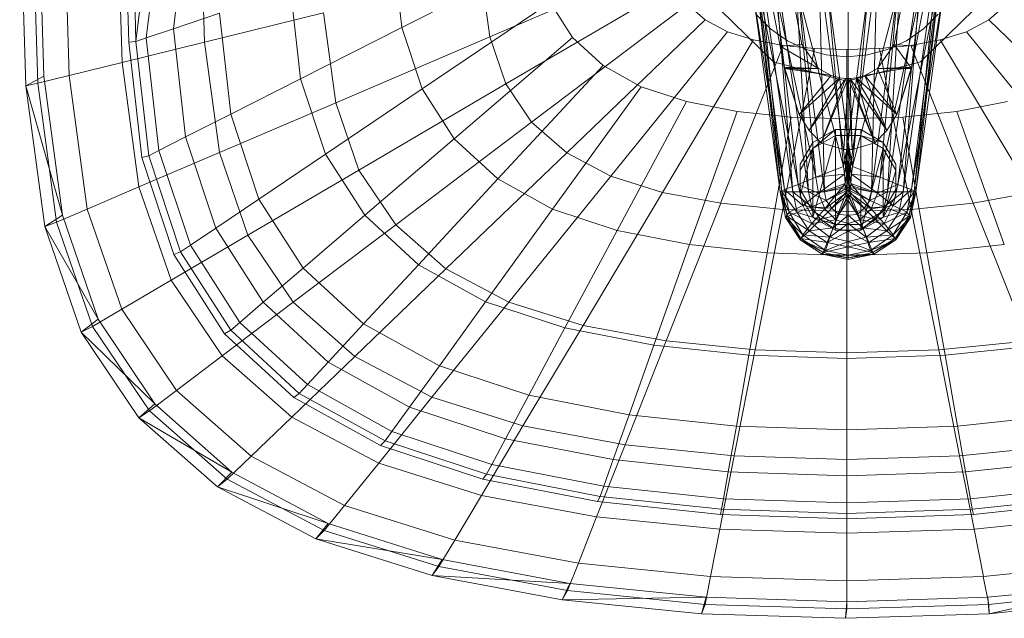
# Model space of a CAD drawing. Header units: metres. Extents: x 391.1 to 427.5, y 12.7 to 28.4.
# Tile 204 of 247: x 411.827 to 412.045, y 23.856 to 23.988. Entities that reach past the tile are written whole.
import ezdxf

# ---------------------------------------------------------------- set-up
doc = ezdxf.new("R2010")
doc.units = ezdxf.units.M
doc.layers.add('02_MOBILIARIO', color=7, linetype='Continuous', lineweight=18)
doc.layers.add('A-DETL-____-MBND', color=7, linetype='Continuous', lineweight=18)

# ---------------------------------------------------------------- blocks, each defined once
blk = doc.blocks.new('Family - Rentamans PS-1-153528-01_PCI_PS1')
at = {"layer": 'A-DETL-____-MBND', "color": 253, "true_color": 0xaaaaaa}
for p, q in [((0.16249, 0.18273), (0.17279, 0.12673)), ((0.16249, 0.18273), (0.17279, 0.12673)), ((0.19319, 0.12673), (0.20349, 0.18273)), ((0.19319, 0.12673), (0.20349, 0.18273)), ((0.16799, 0.12643), (0.15799, 0.17843)), ((0.15799, 0.17843), (0.16799, 0.12643)), ((0.20799, 0.17843), (0.19799, 0.12643)), ((0.20799, 0.17843), (0.19799, 0.12643)), ((0, 0.16227), (0.00133, 0.11764)), ((0.00269, 0.16227), (0.004, 0.11821)), ((0.0041, 0.16227), (0.00536, 0.11975)), ((0.01092, 0.11992), (0.00966, 0.16227)), ((0.02264, 0.1228), (0.02147, 0.16227)), ((0.04082, 0.12728), (0.03978, 0.16227)), ((0.16839, 0.09423), (0.16129, 0.15423)), ((0.16799, 0.09423), (0.16129, 0.15423)), ((0.16799, 0.09423), (0.16129, 0.15423)), ((0.20469, 0.15423), (0.19759, 0.09423)), ((0.20469, 0.15423), (0.19799, 0.09423)), ((0.19799, 0.09423), (0.20469, 0.15423)), ((0.17079, 0.09423), (0.16269, 0.15123)), ((0.16839, 0.09423), (0.16269, 0.15123)), ((0.20329, 0.15123), (0.19519, 0.09423)), ((0.19759, 0.09423), (0.20329, 0.15123)), ((0.02408, 0.12731), (0.02353, 0.14943)), ((0.02565, 0.12745), (0.02511, 0.14934)), ((0.03396, 0.13024), (0.0362, 0.14804)), ((0.02565, 0.12745), (0.02802, 0.14625)), ((0.02796, 0.12822), (0.0303, 0.14675)), ((0.08444, 0.13051), (0.08263, 0.1466)), ((0.17429, 0.09423), (0.16649, 0.14723)), ((0.17079, 0.09423), (0.16649, 0.14723)), ((0.19949, 0.14723), (0.19169, 0.09423)), ((0.19949, 0.14723), (0.19519, 0.09423)), ((0.11406, 0.1455), (0.08444, 0.13051)), ((0.14281, 0.14517), (0.10383, 0.12847)), ((0.17779, 0.09423), (0.17119, 0.14553)), ((0.17429, 0.09423), (0.17119, 0.14553)), ((0.18299, 0.09573), (0.17659, 0.14403)), ((0.17779, 0.09423), (0.17659, 0.14403)), ((0.18939, 0.14403), (0.18299, 0.09573)), ((0.19479, 0.14553), (0.18819, 0.09423)), ((0.18819, 0.09423), (0.18939, 0.14403)), ((0.19169, 0.09423), (0.19479, 0.14553)), ((0.10383, 0.12847), (0.10196, 0.14236)), ((0.18299, 0.09573), (0.18299, 0.14323)), ((0.10743, 0.11808), (0.14464, 0.13991)), ((0.06207, 0.11919), (0.05985, 0.13894)), ((0.16799, 0.09423), (0.16199, 0.13823)), ((0.16899, 0.09473), (0.16199, 0.13823)), ((0.16899, 0.09473), (0.16339, 0.13823)), ((0.17199, 0.09583), (0.16339, 0.13823)), ((0.17199, 0.09583), (0.16699, 0.13823)), ((0.16699, 0.13823), (0.17589, 0.09743)), ((0.17199, 0.13823), (0.18199, 0.09983)), ((0.17199, 0.13823), (0.17589, 0.09743)), ((0.17859, 0.13823), (0.18299, 0.10523)), ((0.17859, 0.13823), (0.18199, 0.09983)), ((0.18299, 0.10523), (0.18739, 0.13823)), ((0.18299, 0.13813), (0.18299, 0.10523)), ((0.18739, 0.13823), (0.18399, 0.09983)), ((0.18399, 0.09983), (0.19399, 0.13823)), ((0.19399, 0.13823), (0.19009, 0.09743)), ((0.19009, 0.09743), (0.19899, 0.13823)), ((0.19899, 0.13823), (0.19399, 0.09583)), ((0.19399, 0.09583), (0.20259, 0.13823)), ((0.20399, 0.13823), (0.19699, 0.09473)), ((0.20259, 0.13823), (0.19699, 0.09473)), ((0.20399, 0.13823), (0.19799, 0.09423)), ((0.11719, 0.13603), (0.08893, 0.11696)), ((0.1131, 0.10963), (0.14751, 0.13563)), ((0.12213, 0.12833), (0.11719, 0.13603)), ((0.15143, 0.13218), (0.14751, 0.13563)), ((0.21801, 0.13563), (0.21409, 0.13218)), ((0.04411, 0.13365), (0.03396, 0.13024)), ((0.06713, 0.13377), (0.04082, 0.12728)), ((0.04662, 0.11137), (0.04411, 0.13365)), ((0.06981, 0.1139), (0.06713, 0.13377)), ((0.16652, 0.1229), (0.15464, 0.13448)), ((0.15464, 0.13448), (0.16652, 0.1229)), ((0.16588, 0.13019), (0.16265, 0.13343)), ((0.16588, 0.13019), (0.16265, 0.13343)), ((0.21088, 0.13448), (0.19899, 0.1229)), ((0.19899, 0.1229), (0.21088, 0.13448)), ((0.20287, 0.13343), (0.19963, 0.13019)), ((0.20287, 0.13343), (0.19963, 0.13019)), ((0.08444, 0.13051), (0.06207, 0.11919)), ((0.08893, 0.11696), (0.08444, 0.13051)), ((0.12086, 0.10282), (0.15143, 0.13218)), ((0.15634, 0.12959), (0.15143, 0.13218)), ((0.21409, 0.13218), (0.20918, 0.12959)), ((0.24466, 0.10282), (0.21409, 0.13218)), ((0.03396, 0.13024), (0.02796, 0.12822)), ((0.03665, 0.10633), (0.03396, 0.13024)), ((0.10383, 0.12847), (0.06981, 0.1139)), ((0.10743, 0.11808), (0.10383, 0.12847)), ((0.13056, 0.09769), (0.15634, 0.12959)), ((0.16214, 0.12776), (0.15634, 0.12959)), ((0.16963, 0.12757), (0.16588, 0.13019)), ((0.16963, 0.12757), (0.16588, 0.13019)), ((0.19963, 0.13019), (0.19588, 0.12757)), ((0.19963, 0.13019), (0.19588, 0.12757)), ((0.20918, 0.12959), (0.20338, 0.12776)), ((0.23496, 0.09769), (0.20918, 0.12959)), ((0.04082, 0.12728), (0.02264, 0.1228)), ((0.02565, 0.12745), (0.02408, 0.12731)), ((0.02695, 0.10182), (0.02408, 0.12731)), ((0.02796, 0.12822), (0.02565, 0.12745)), ((0.0285, 0.1022), (0.02565, 0.12745)), ((0.03076, 0.10335), (0.02796, 0.12822)), ((0.04411, 0.1029), (0.04082, 0.12728)), ((0.12213, 0.12833), (0.09599, 0.10594)), ((0.12888, 0.12212), (0.12213, 0.12833)), ((0.14201, 0.09408), (0.16214, 0.12776)), ((0.15485, 0.0917), (0.16864, 0.12656)), ((0.16864, 0.12656), (0.16214, 0.12776)), ((0.17279, 0.12673), (0.16799, 0.12643)), ((0.16799, 0.12643), (0.16899, 0.12173)), ((0.16899, 0.12143), (0.16799, 0.12643)), ((0.16799, 0.12643), (0.17649, 0.12143)), ((0.16799, 0.12643), (0.16899, 0.12143)), ((0.17559, 0.12586), (0.16864, 0.12656)), ((0.17378, 0.12563), (0.16963, 0.12757)), ((0.17378, 0.12563), (0.16963, 0.12757)), ((0.17279, 0.12673), (0.17649, 0.12143)), ((0.17649, 0.12143), (0.17279, 0.12673)), ((0.19319, 0.12673), (0.18949, 0.12143)), ((0.19319, 0.12673), (0.18949, 0.12143)), ((0.19688, 0.12656), (0.18993, 0.12586)), ((0.19588, 0.12757), (0.19174, 0.12563)), ((0.19588, 0.12757), (0.19174, 0.12563)), ((0.19699, 0.12143), (0.19319, 0.12673)), ((0.19799, 0.12643), (0.19319, 0.12673)), ((0.20338, 0.12776), (0.19688, 0.12656)), ((0.21066, 0.0917), (0.19688, 0.12656)), ((0.19699, 0.12173), (0.19799, 0.12643)), ((0.19799, 0.12643), (0.19699, 0.12143)), ((0.19699, 0.12173), (0.19799, 0.12643)), ((0.2235, 0.09408), (0.20338, 0.12776)), ((0.16859, 0.09032), (0.17559, 0.12586)), ((0.1782, 0.12445), (0.17378, 0.12563)), ((0.1782, 0.12445), (0.17378, 0.12563)), ((0.18276, 0.12563), (0.17559, 0.12586)), ((0.18276, 0.12405), (0.1782, 0.12445)), ((0.18276, 0.12405), (0.1782, 0.12445)), ((0.18993, 0.12586), (0.18276, 0.12563)), ((0.18276, 0.08986), (0.18276, 0.12563)), ((0.18732, 0.12445), (0.18276, 0.12405)), ((0.18732, 0.12445), (0.18276, 0.12405)), ((0.19174, 0.12563), (0.18732, 0.12445)), ((0.19174, 0.12563), (0.18732, 0.12445)), ((0.19692, 0.09032), (0.18993, 0.12586)), ((0.02264, 0.1228), (0.01092, 0.11992)), ((0.02635, 0.09529), (0.02264, 0.1228)), ((0.10565, 0.09705), (0.12888, 0.12212)), ((0.13732, 0.11744), (0.12888, 0.12212)), ((0.18276, 0.11866), (0.16652, 0.1229)), ((0.16652, 0.1229), (0.18276, 0.11866)), ((0.19899, 0.1229), (0.18276, 0.11866)), ((0.18276, 0.11866), (0.19899, 0.1229)), ((0.00133, 0.11764), (0.00536, 0.11975)), ((0.01092, 0.11992), (0.004, 0.11821)), ((0.00536, 0.11975), (0.00947, 0.08904)), ((0.01092, 0.11992), (0.0149, 0.09039)), ((0.16899, 0.12173), (0.17219, 0.11133)), ((0.16899, 0.12143), (0.16899, 0.12173)), ((0.16899, 0.12173), (0.17929, 0.11993)), ((0.16899, 0.12173), (0.17649, 0.12143)), ((0.17219, 0.11133), (0.16899, 0.12143)), ((0.16899, 0.12143), (0.17219, 0.11133)), ((0.17929, 0.11993), (0.16899, 0.12143)), ((0.17649, 0.12143), (0.16899, 0.12143)), ((0.17219, 0.11133), (0.17929, 0.11993)), ((0.17929, 0.11993), (0.17219, 0.11133)), ((0.17649, 0.12143), (0.17929, 0.11993)), ((0.17929, 0.11993), (0.17649, 0.12143)), ((0.17929, 0.11993), (0.18119, 0.11943)), ((0.18119, 0.11943), (0.17929, 0.11993)), ((0.18669, 0.11993), (0.18479, 0.11943)), ((0.18669, 0.11993), (0.18479, 0.11943)), ((0.18669, 0.11993), (0.19699, 0.12173)), ((0.18949, 0.12143), (0.18669, 0.11993)), ((0.18949, 0.12143), (0.18669, 0.11993)), ((0.19159, 0.10773), (0.18669, 0.11993)), ((0.19379, 0.11133), (0.18669, 0.11993)), ((0.18669, 0.11993), (0.19379, 0.11133)), ((0.18949, 0.12143), (0.19699, 0.12173)), ((0.19379, 0.11133), (0.18949, 0.12143)), ((0.19699, 0.12143), (0.18949, 0.12143)), ((0.19379, 0.11133), (0.19699, 0.12173)), ((0.19379, 0.11133), (0.19699, 0.12143)), ((0.19699, 0.12143), (0.19379, 0.11133)), ((0.19699, 0.12173), (0.19699, 0.12143)), ((0.004, 0.11821), (0.00133, 0.11764)), ((0.00133, 0.11764), (0.00947, 0.08904)), ((0.00133, 0.11764), (0.00552, 0.08652)), ((0.004, 0.11821), (0.00814, 0.08749)), ((0.06207, 0.11919), (0.04662, 0.11137)), ((0.06758, 0.10256), (0.06207, 0.11919)), ((0.10743, 0.11808), (0.07496, 0.09903)), ((0.1131, 0.10964), (0.10743, 0.11808)), ((0.18119, 0.11943), (0.17219, 0.11133)), ((0.17219, 0.11133), (0.18119, 0.11943)), ((0.17439, 0.10773), (0.18119, 0.11943)), ((0.18119, 0.11943), (0.17439, 0.10773)), ((0.18249, 0.11923), (0.17439, 0.10773)), ((0.17439, 0.10773), (0.18249, 0.11923)), ((0.18299, 0.11923), (0.17709, 0.10503)), ((0.17709, 0.10503), (0.18299, 0.11923)), ((0.17709, 0.10503), (0.18249, 0.11923)), ((0.18249, 0.11923), (0.17709, 0.10503)), ((0.18119, 0.11943), (0.18249, 0.11923)), ((0.18249, 0.11923), (0.18119, 0.11943)), ((0.18299, 0.11923), (0.18209, 0.10353)), ((0.18209, 0.10353), (0.18299, 0.11923)), ((0.18249, 0.11923), (0.18299, 0.11923)), ((0.18299, 0.11923), (0.18249, 0.11923)), ((0.18349, 0.11923), (0.18299, 0.11923)), ((0.18299, 0.11923), (0.18389, 0.10353)), ((0.18299, 0.11923), (0.18889, 0.10503)), ((0.18349, 0.11923), (0.18299, 0.11923)), ((0.18479, 0.11943), (0.18349, 0.11923)), ((0.18479, 0.11943), (0.18349, 0.11923)), ((0.18389, 0.10353), (0.18349, 0.11923)), ((0.18889, 0.10503), (0.18349, 0.11923)), ((0.18349, 0.11923), (0.18889, 0.10503)), ((0.18349, 0.11923), (0.19159, 0.10773)), ((0.18889, 0.10503), (0.18479, 0.11943)), ((0.19159, 0.10773), (0.18479, 0.11943)), ((0.18479, 0.11943), (0.19159, 0.10773)), ((0.18479, 0.11943), (0.19379, 0.11133)), ((0.08893, 0.11696), (0.06758, 0.10256)), ((0.09599, 0.10594), (0.08893, 0.11696)), ((0.11773, 0.09036), (0.13732, 0.11744)), ((0.14729, 0.11416), (0.13732, 0.11744)), ((0.06981, 0.1139), (0.04411, 0.1029)), ((0.07496, 0.09903), (0.06981, 0.1139)), ((0.13201, 0.08566), (0.14729, 0.11416)), ((0.15847, 0.11198), (0.14729, 0.11416)), ((0.21822, 0.11416), (0.20705, 0.11198)), ((0.04662, 0.11137), (0.03665, 0.10633)), ((0.05283, 0.09261), (0.04662, 0.11137)), ((0.148, 0.08255), (0.15847, 0.11198)), ((0.17043, 0.11072), (0.15847, 0.11198)), ((0.17219, 0.11133), (0.17439, 0.10773)), ((0.17439, 0.10773), (0.17219, 0.11133)), ((0.19379, 0.11133), (0.19159, 0.10773)), ((0.19159, 0.10773), (0.19379, 0.11133)), ((0.20705, 0.11198), (0.19509, 0.11073)), ((0.20705, 0.11198), (0.21752, 0.08255)), ((0.08308, 0.08694), (0.1131, 0.10964)), ((0.12086, 0.10282), (0.1131, 0.10963)), ((0.16511, 0.08075), (0.17043, 0.11072)), ((0.18276, 0.11031), (0.17043, 0.11072)), ((0.19509, 0.11072), (0.18276, 0.11031)), ((0.18276, 0.08015), (0.18276, 0.11031)), ((0.2004, 0.08075), (0.19509, 0.11072)), ((0.17439, 0.10773), (0.17709, 0.10503)), ((0.17709, 0.10503), (0.17439, 0.10773)), ((0.18019, 0.10795), (0.17519, 0.10381)), ((0.18019, 0.10795), (0.17519, 0.10514)), ((0.17519, 0.10381), (0.18019, 0.10663)), ((0.18019, 0.10663), (0.17519, 0.08856)), ((0.18579, 0.10795), (0.18019, 0.10795)), ((0.18019, 0.10795), (0.18019, 0.10663)), ((0.18019, 0.10663), (0.18579, 0.10663)), ((0.18019, 0.10663), (0.18019, 0.08575)), ((0.18579, 0.10795), (0.18579, 0.10663)), ((0.19079, 0.10514), (0.18579, 0.10795)), ((0.19079, 0.10514), (0.18579, 0.10663)), ((0.18579, 0.10663), (0.19079, 0.10381)), ((0.18579, 0.10663), (0.18579, 0.08575)), ((0.19159, 0.10773), (0.18889, 0.10503)), ((0.18889, 0.10503), (0.19159, 0.10773)), ((0.03665, 0.10633), (0.03076, 0.10335)), ((0.04332, 0.08619), (0.03665, 0.10633)), ((0.09599, 0.10594), (0.07625, 0.08904)), ((0.10565, 0.09705), (0.09599, 0.10594)), ((0.17519, 0.10514), (0.17239, 0.10035)), ((0.17519, 0.10514), (0.17519, 0.10381)), ((0.17709, 0.10503), (0.18209, 0.10353)), ((0.18209, 0.10353), (0.17709, 0.10503)), ((0.18199, 0.09983), (0.18299, 0.10523)), ((0.18299, 0.10523), (0.18399, 0.09983)), ((0.18299, 0.10523), (0.18299, 0.10423)), ((0.18889, 0.10503), (0.18389, 0.10353)), ((0.18389, 0.10353), (0.18889, 0.10503)), ((0.19359, 0.10035), (0.19079, 0.10514)), ((0.19079, 0.10514), (0.19079, 0.10381)), ((0.04411, 0.1029), (0.02635, 0.09529)), ((0.03076, 0.10335), (0.0285, 0.1022)), ((0.0377, 0.0824), (0.03076, 0.10335)), ((0.05043, 0.08464), (0.04411, 0.1029)), ((0.06758, 0.10256), (0.05283, 0.09261)), ((0.07625, 0.08904), (0.06758, 0.10256)), ((0.09417, 0.07719), (0.12086, 0.10282)), ((0.13056, 0.09769), (0.12086, 0.10282)), ((0.17239, 0.09901), (0.17519, 0.10381)), ((0.17519, 0.10381), (0.17239, 0.09337)), ((0.17519, 0.10381), (0.17519, 0.08856)), ((0.18199, 0.09983), (0.18299, 0.10423)), ((0.18209, 0.10353), (0.18389, 0.10353)), ((0.18389, 0.10353), (0.18209, 0.10353)), ((0.18219, 0.09813), (0.18299, 0.10423)), ((0.18299, 0.10423), (0.18399, 0.09983)), ((0.18299, 0.10423), (0.18379, 0.09813)), ((0.18299, 0.10423), (0.18299, 0.10123)), ((0.18579, 0.08575), (0.19079, 0.10381)), ((0.19079, 0.10381), (0.19359, 0.09901)), ((0.19079, 0.10381), (0.19079, 0.08856)), ((0.0285, 0.1022), (0.02695, 0.10182)), ((0.03406, 0.08034), (0.02695, 0.10182)), ((0.03553, 0.08094), (0.0285, 0.1022)), ((0.17239, 0.10035), (0.17239, 0.09901)), ((0.17239, 0.10035), (0.17239, 0.09472)), ((0.18219, 0.09813), (0.18299, 0.10123)), ((0.18239, 0.09603), (0.18299, 0.10123)), ((0.18239, 0.09603), (0.18299, 0.10023)), ((0.18259, 0.09403), (0.18299, 0.10023)), ((0.18299, 0.10123), (0.18379, 0.09813)), ((0.18299, 0.10123), (0.18359, 0.09603)), ((0.18299, 0.10123), (0.18299, 0.10023)), ((0.18299, 0.10023), (0.18359, 0.09603)), ((0.18299, 0.10023), (0.18339, 0.09403)), ((0.18299, 0.10023), (0.18299, 0.09323)), ((0.19359, 0.09901), (0.19359, 0.10035)), ((0.19359, 0.09472), (0.19359, 0.10035)), ((0.07496, 0.09903), (0.05043, 0.08464)), ((0.08308, 0.08694), (0.07496, 0.09903)), ((0.17239, 0.09337), (0.17239, 0.09901)), ((0.17589, 0.09743), (0.18199, 0.09983)), ((0.17589, 0.09743), (0.18219, 0.09813)), ((0.17649, 0.09393), (0.18219, 0.09813)), ((0.18199, 0.09983), (0.18219, 0.09813)), ((0.18219, 0.09813), (0.18239, 0.09603)), ((0.18379, 0.09813), (0.18359, 0.09603)), ((0.18399, 0.09983), (0.18379, 0.09813)), ((0.18379, 0.09813), (0.19009, 0.09743)), ((0.18379, 0.09813), (0.18949, 0.09393)), ((0.18399, 0.09983), (0.19009, 0.09743)), ((0.19079, 0.08856), (0.19359, 0.09901)), ((0.19359, 0.09901), (0.19359, 0.09337)), ((0.08811, 0.07812), (0.10565, 0.09705)), ((0.11773, 0.09036), (0.10565, 0.09705)), ((0.10805, 0.06985), (0.13056, 0.09769)), ((0.14201, 0.09408), (0.13056, 0.09769)), ((0.16899, 0.09473), (0.17199, 0.09583)), ((0.17199, 0.09583), (0.17589, 0.09743)), ((0.17299, 0.09123), (0.17199, 0.09583)), ((0.17649, 0.09393), (0.17199, 0.09583)), ((0.17589, 0.09743), (0.17649, 0.09393)), ((0.17649, 0.09393), (0.18239, 0.09603)), ((0.18299, 0.09573), (0.17779, 0.09423)), ((0.17789, 0.09043), (0.18239, 0.09603)), ((0.18239, 0.09603), (0.18259, 0.09403)), ((0.18819, 0.09423), (0.18299, 0.09573)), ((0.18299, 0.09523), (0.18299, 0.09573)), ((0.18359, 0.09603), (0.18339, 0.09403)), ((0.18359, 0.09603), (0.18949, 0.09393)), ((0.18359, 0.09603), (0.18809, 0.09043)), ((0.19009, 0.09743), (0.18949, 0.09393)), ((0.18949, 0.09393), (0.19399, 0.09583)), ((0.19009, 0.09743), (0.19399, 0.09583)), ((0.19399, 0.09583), (0.19299, 0.09123)), ((0.19399, 0.09583), (0.19699, 0.09473)), ((0.02635, 0.09529), (0.0149, 0.09039)), ((0.02635, 0.09529), (0.03348, 0.0747)), ((0.12445, 0.06469), (0.14201, 0.09408)), ((0.15486, 0.0917), (0.14201, 0.09408)), ((0.16799, 0.09423), (0.16899, 0.09473)), ((0.16839, 0.09423), (0.16799, 0.09423)), ((0.16959, 0.08873), (0.16799, 0.09423)), ((0.16919, 0.08853), (0.16799, 0.09423)), ((0.16919, 0.08853), (0.16799, 0.09423)), ((0.16919, 0.08863), (0.16799, 0.09423)), ((0.16799, 0.09423), (0.16999, 0.08973)), ((0.17079, 0.09423), (0.16839, 0.09423)), ((0.17179, 0.08963), (0.16839, 0.09423)), ((0.16959, 0.08873), (0.16839, 0.09423)), ((0.16999, 0.08973), (0.16899, 0.09473)), ((0.17299, 0.09123), (0.16899, 0.09473)), ((0.17429, 0.09423), (0.17079, 0.09423)), ((0.17499, 0.09093), (0.17079, 0.09423)), ((0.17179, 0.08963), (0.17079, 0.09423)), ((0.17239, 0.09472), (0.17239, 0.09337)), ((0.17239, 0.09472), (0.17519, 0.08991)), ((0.17299, 0.09123), (0.17649, 0.09393)), ((0.17779, 0.09423), (0.17429, 0.09423)), ((0.17819, 0.09233), (0.17429, 0.09423)), ((0.17499, 0.09093), (0.17429, 0.09423)), ((0.17789, 0.09043), (0.17649, 0.09393)), ((0.18299, 0.09523), (0.17779, 0.09423)), ((0.17819, 0.09233), (0.17779, 0.09423)), ((0.17789, 0.09043), (0.18259, 0.09403)), ((0.18299, 0.09523), (0.17819, 0.09233)), ((0.18299, 0.09463), (0.17819, 0.09233)), ((0.18299, 0.09463), (0.17939, 0.09063)), ((0.18299, 0.09363), (0.17939, 0.09063)), ((0.18259, 0.09403), (0.18029, 0.08803)), ((0.18299, 0.09363), (0.18099, 0.08923)), ((0.18259, 0.09403), (0.18299, 0.09323)), ((0.18819, 0.09423), (0.18299, 0.09523)), ((0.18779, 0.09233), (0.18299, 0.09523)), ((0.18299, 0.09463), (0.18299, 0.09523)), ((0.18779, 0.09233), (0.18299, 0.09463)), ((0.18659, 0.09063), (0.18299, 0.09463)), ((0.18299, 0.09363), (0.18299, 0.09463)), ((0.18339, 0.09403), (0.18299, 0.09323)), ((0.18659, 0.09063), (0.18299, 0.09363)), ((0.18499, 0.08923), (0.18299, 0.09363)), ((0.18299, 0.09233), (0.18299, 0.09363)), ((0.18809, 0.09043), (0.18339, 0.09403)), ((0.18339, 0.09403), (0.18569, 0.08803)), ((0.19169, 0.09423), (0.18779, 0.09233)), ((0.18779, 0.09233), (0.18819, 0.09423)), ((0.18949, 0.09393), (0.18809, 0.09043)), ((0.19169, 0.09423), (0.18819, 0.09423)), ((0.18949, 0.09393), (0.19299, 0.09123)), ((0.19079, 0.08991), (0.19359, 0.09472)), ((0.19519, 0.09423), (0.19099, 0.09093)), ((0.19099, 0.09093), (0.19169, 0.09423)), ((0.19519, 0.09423), (0.19169, 0.09423)), ((0.19699, 0.09473), (0.19299, 0.09123)), ((0.19359, 0.09337), (0.19359, 0.09472)), ((0.19519, 0.09423), (0.19419, 0.08963)), ((0.19759, 0.09423), (0.19419, 0.08963)), ((0.19759, 0.09423), (0.19519, 0.09423)), ((0.19699, 0.09473), (0.19599, 0.08973)), ((0.19599, 0.08973), (0.19799, 0.09423)), ((0.19799, 0.09423), (0.19639, 0.08873)), ((0.19639, 0.08873), (0.19759, 0.09423)), ((0.19799, 0.09423), (0.19679, 0.08863)), ((0.19679, 0.08863), (0.19799, 0.09423)), ((0.19799, 0.09423), (0.19679, 0.08853)), ((0.19699, 0.09473), (0.19799, 0.09423)), ((0.19799, 0.09423), (0.19759, 0.09423)), ((0.2235, 0.09408), (0.21066, 0.0917)), ((0.05283, 0.09261), (0.04332, 0.08619)), ((0.06261, 0.07735), (0.05283, 0.09261)), ((0.14283, 0.06127), (0.15486, 0.0917)), ((0.16859, 0.09032), (0.15486, 0.0917)), ((0.17239, 0.09337), (0.17519, 0.08856)), ((0.17819, 0.09233), (0.17499, 0.09093)), ((0.17939, 0.09063), (0.17819, 0.09233)), ((0.18299, 0.09323), (0.18029, 0.08803)), ((0.18299, 0.09233), (0.18099, 0.08923)), ((0.18299, 0.09323), (0.18569, 0.08803)), ((0.18299, 0.09323), (0.18299, 0.08723)), ((0.18499, 0.08923), (0.18299, 0.09233)), ((0.18299, 0.08903), (0.18299, 0.09233)), ((0.18659, 0.09063), (0.18779, 0.09233)), ((0.19099, 0.09093), (0.18779, 0.09233)), ((0.19079, 0.08856), (0.19359, 0.09337)), ((0.21066, 0.0917), (0.19692, 0.09032)), ((0.22269, 0.06127), (0.21066, 0.0917)), ((0.0149, 0.09039), (0.00814, 0.08749)), ((0.0149, 0.09039), (0.02256, 0.06829)), ((0.10294, 0.06991), (0.11773, 0.09036)), ((0.13201, 0.08566), (0.11773, 0.09036)), ((0.16248, 0.0593), (0.16859, 0.09032)), ((0.18276, 0.08986), (0.16859, 0.09032)), ((0.16919, 0.08863), (0.16999, 0.08973)), ((0.17179, 0.08963), (0.16959, 0.08873)), ((0.16999, 0.08973), (0.17299, 0.09123)), ((0.17299, 0.08473), (0.16999, 0.08973)), ((0.16999, 0.08973), (0.17499, 0.08723)), ((0.17499, 0.09093), (0.17179, 0.08963)), ((0.17689, 0.08813), (0.17179, 0.08963)), ((0.17439, 0.08563), (0.17179, 0.08963)), ((0.17499, 0.08723), (0.17299, 0.09123)), ((0.17789, 0.09043), (0.17299, 0.09123)), ((0.17939, 0.09063), (0.17499, 0.09093)), ((0.17689, 0.08813), (0.17499, 0.09093)), ((0.17499, 0.08723), (0.17789, 0.09043)), ((0.17519, 0.08991), (0.18019, 0.087)), ((0.17519, 0.08856), (0.17519, 0.08991)), ((0.17939, 0.09063), (0.17689, 0.08813)), ((0.18099, 0.08923), (0.17689, 0.08813)), ((0.17789, 0.09043), (0.18029, 0.08803)), ((0.18099, 0.08923), (0.17939, 0.09063)), ((0.18099, 0.08923), (0.17969, 0.08623)), ((0.18299, 0.08903), (0.18099, 0.08923)), ((0.19692, 0.09032), (0.18276, 0.08986)), ((0.18276, 0.05865), (0.18276, 0.08986)), ((0.18299, 0.08903), (0.18499, 0.08923)), ((0.18499, 0.08923), (0.18659, 0.09063)), ((0.18909, 0.08813), (0.18499, 0.08923)), ((0.18629, 0.08623), (0.18499, 0.08923)), ((0.18809, 0.09043), (0.18569, 0.08803)), ((0.18579, 0.08575), (0.19079, 0.08991)), ((0.18579, 0.087), (0.19079, 0.08991)), ((0.19099, 0.09093), (0.18659, 0.09063)), ((0.18909, 0.08813), (0.18659, 0.09063)), ((0.19299, 0.09123), (0.18809, 0.09043)), ((0.18809, 0.09043), (0.19099, 0.08723)), ((0.18909, 0.08813), (0.19099, 0.09093)), ((0.19419, 0.08963), (0.18909, 0.08813)), ((0.19079, 0.08856), (0.19079, 0.08991)), ((0.19299, 0.09123), (0.19099, 0.08723)), ((0.19419, 0.08963), (0.19099, 0.09093)), ((0.19099, 0.08723), (0.19599, 0.08973)), ((0.19419, 0.08963), (0.19159, 0.08563)), ((0.19299, 0.09123), (0.19599, 0.08973)), ((0.19599, 0.08973), (0.19299, 0.08473)), ((0.19639, 0.08873), (0.19419, 0.08963)), ((0.19599, 0.08973), (0.19679, 0.08863)), ((0.20303, 0.0593), (0.19693, 0.09032)), ((0.00947, 0.08904), (0.00552, 0.08652)), ((0.00814, 0.08749), (0.00552, 0.08652)), ((0.00814, 0.08749), (0.0161, 0.0645)), ((0.00947, 0.08904), (0.01737, 0.06606)), ((0.07625, 0.08904), (0.06261, 0.07735)), ((0.08811, 0.07812), (0.07625, 0.08904)), ((0.16959, 0.08873), (0.16919, 0.08853)), ((0.16919, 0.08853), (0.16919, 0.08863)), ((0.17239, 0.08363), (0.16919, 0.08863)), ((0.17299, 0.08473), (0.16919, 0.08863)), ((0.17259, 0.08393), (0.16919, 0.08853)), ((0.17239, 0.08363), (0.16919, 0.08853)), ((0.16919, 0.08853), (0.17239, 0.08363)), ((0.17439, 0.08563), (0.16959, 0.08873)), ((0.17259, 0.08393), (0.16959, 0.08873)), ((0.17299, 0.08473), (0.17499, 0.08723)), ((0.17689, 0.08813), (0.17439, 0.08563)), ((0.18029, 0.08803), (0.17499, 0.08723)), ((0.17499, 0.08723), (0.17899, 0.08423)), ((0.17519, 0.08856), (0.18019, 0.08575)), ((0.17519, 0.08856), (0.18019, 0.087)), ((0.17969, 0.08623), (0.17689, 0.08813)), ((0.18029, 0.08803), (0.17899, 0.08423)), ((0.18299, 0.08723), (0.17899, 0.08423)), ((0.17969, 0.08623), (0.18299, 0.08903)), ((0.18029, 0.08803), (0.18299, 0.08723)), ((0.18629, 0.08623), (0.18299, 0.08903)), ((0.18299, 0.08553), (0.18299, 0.08903)), ((0.18569, 0.08803), (0.18299, 0.08723)), ((0.18299, 0.08723), (0.18699, 0.08423)), ((0.18299, 0.08723), (0.18299, 0.08323)), ((0.18569, 0.08803), (0.19099, 0.08723)), ((0.18569, 0.08803), (0.18699, 0.08423)), ((0.18579, 0.08575), (0.19079, 0.08856)), ((0.18629, 0.08623), (0.18909, 0.08813)), ((0.19099, 0.08723), (0.18699, 0.08423)), ((0.19159, 0.08563), (0.18909, 0.08813)), ((0.19099, 0.08723), (0.19299, 0.08473)), ((0.19639, 0.08873), (0.19159, 0.08563)), ((0.19299, 0.08473), (0.19679, 0.08863)), ((0.19339, 0.08393), (0.19639, 0.08873)), ((0.19679, 0.08853), (0.19339, 0.08393)), ((0.19679, 0.08863), (0.19359, 0.08363)), ((0.19359, 0.08363), (0.19679, 0.08853)), ((0.19679, 0.08853), (0.19359, 0.08363)), ((0.19679, 0.08853), (0.19639, 0.08873)), ((0.19679, 0.08863), (0.19679, 0.08853)), ((0.00552, 0.08652), (0.01737, 0.06606)), ((0.00552, 0.08652), (0.01359, 0.06324)), ((0.04332, 0.08619), (0.0377, 0.0824)), ((0.05382, 0.06982), (0.04332, 0.08619)), ((0.0604, 0.06981), (0.08308, 0.08694)), ((0.09417, 0.07719), (0.08308, 0.08694)), ((0.12046, 0.06414), (0.13201, 0.08566)), ((0.148, 0.08255), (0.13201, 0.08566)), ((0.17439, 0.08563), (0.17259, 0.08393)), ((0.17969, 0.08623), (0.17439, 0.08563)), ((0.17839, 0.08303), (0.17439, 0.08563)), ((0.17839, 0.08303), (0.17969, 0.08623)), ((0.17839, 0.08303), (0.18299, 0.08553)), ((0.18299, 0.08553), (0.17969, 0.08623)), ((0.18019, 0.087), (0.18579, 0.087)), ((0.18019, 0.08575), (0.18019, 0.087)), ((0.18019, 0.08575), (0.18579, 0.08575)), ((0.18299, 0.08553), (0.18629, 0.08623)), ((0.18759, 0.08303), (0.18299, 0.08553)), ((0.18299, 0.08203), (0.18299, 0.08553)), ((0.18579, 0.087), (0.18579, 0.08575)), ((0.19159, 0.08563), (0.18629, 0.08623)), ((0.18759, 0.08303), (0.18629, 0.08623)), ((0.19159, 0.08563), (0.18759, 0.08303)), ((0.19339, 0.08393), (0.19159, 0.08563)), ((0.05043, 0.08464), (0.03348, 0.0747)), ((0.05043, 0.08464), (0.0604, 0.06981)), ((0.17239, 0.08363), (0.17299, 0.08473)), ((0.17239, 0.08363), (0.17259, 0.08393)), ((0.17239, 0.08363), (0.17729, 0.08043)), ((0.17729, 0.08043), (0.17239, 0.08363)), ((0.17749, 0.08083), (0.17239, 0.08363)), ((0.17799, 0.08123), (0.17239, 0.08363)), ((0.17749, 0.08083), (0.17259, 0.08393)), ((0.17259, 0.08393), (0.17839, 0.08303)), ((0.17799, 0.08123), (0.17299, 0.08473)), ((0.17899, 0.08423), (0.17299, 0.08473)), ((0.17749, 0.08083), (0.17839, 0.08303)), ((0.17899, 0.08423), (0.17799, 0.08123)), ((0.18299, 0.08323), (0.17799, 0.08123)), ((0.18299, 0.08203), (0.17839, 0.08303)), ((0.17899, 0.08423), (0.18299, 0.08323)), ((0.18699, 0.08423), (0.18299, 0.08323)), ((0.18299, 0.08323), (0.18799, 0.08123)), ((0.18299, 0.08323), (0.18299, 0.08023)), ((0.18759, 0.08303), (0.18299, 0.08203)), ((0.18699, 0.08423), (0.19299, 0.08473)), ((0.18699, 0.08423), (0.18799, 0.08123)), ((0.19339, 0.08393), (0.18759, 0.08303)), ((0.18849, 0.08083), (0.18759, 0.08303)), ((0.19299, 0.08473), (0.18799, 0.08123)), ((0.18799, 0.08123), (0.19359, 0.08363)), ((0.18849, 0.08083), (0.19339, 0.08393)), ((0.19359, 0.08363), (0.18849, 0.08083)), ((0.19359, 0.08363), (0.18869, 0.08043)), ((0.18869, 0.08043), (0.19359, 0.08363)), ((0.19299, 0.08473), (0.19359, 0.08363)), ((0.19359, 0.08363), (0.19339, 0.08393)), ((0.03553, 0.08094), (0.03406, 0.08034)), ((0.0377, 0.0824), (0.03553, 0.08094)), ((0.04662, 0.06365), (0.03553, 0.08094)), ((0.04862, 0.06537), (0.0377, 0.0824)), ((0.14009, 0.06032), (0.148, 0.08255)), ((0.16511, 0.08075), (0.148, 0.08255)), ((0.1611, 0.05811), (0.16511, 0.08075)), ((0.18276, 0.08015), (0.16511, 0.08075)), ((0.17799, 0.08123), (0.17729, 0.08043)), ((0.17729, 0.08043), (0.17749, 0.08083)), ((0.18299, 0.08203), (0.17749, 0.08083)), ((0.18299, 0.07963), (0.17749, 0.08083)), ((0.18299, 0.08023), (0.17799, 0.08123)), ((0.2004, 0.08075), (0.18276, 0.08015)), ((0.18849, 0.08083), (0.18299, 0.08203)), ((0.18299, 0.07963), (0.18299, 0.08203)), ((0.18799, 0.08123), (0.18299, 0.08023)), ((0.18299, 0.07963), (0.18849, 0.08083)), ((0.18799, 0.08123), (0.18869, 0.08043)), ((0.18869, 0.08043), (0.18849, 0.08083)), ((0.21752, 0.08255), (0.2004, 0.08075)), ((0.2004, 0.08075), (0.20442, 0.05811)), ((0.04526, 0.06288), (0.03406, 0.08034)), ((0.17729, 0.08043), (0.18299, 0.07923)), ((0.18299, 0.07923), (0.17729, 0.08043)), ((0.17729, 0.08043), (0.18299, 0.07963)), ((0.18299, 0.08023), (0.17729, 0.08043)), ((0.18276, 0.05738), (0.18276, 0.08015)), ((0.18869, 0.08043), (0.18299, 0.07923)), ((0.18299, 0.07923), (0.18869, 0.08043)), ((0.18869, 0.08043), (0.18299, 0.07963)), ((0.18869, 0.08043), (0.18299, 0.08023)), ((0.18299, 0.08023), (0.18299, 0.07923)), ((0.18299, 0.07923), (0.18299, 0.07963)), ((0.06261, 0.07735), (0.05382, 0.06982)), ((0.07599, 0.06504), (0.06261, 0.07735)), ((0.07402, 0.05783), (0.09417, 0.07719)), ((0.07599, 0.06504), (0.08811, 0.07812)), ((0.10294, 0.06991), (0.08811, 0.07812)), ((0.10805, 0.06985), (0.09417, 0.07719)), ((0.03348, 0.0747), (0.02256, 0.06829)), ((0.03348, 0.0747), (0.04473, 0.05796)), ((0.04473, 0.05796), (0.0604, 0.06981)), ((0.05382, 0.06982), (0.04862, 0.06537)), ((0.06817, 0.05661), (0.05382, 0.06982)), ((0.0604, 0.06981), (0.07402, 0.05783)), ((0.09106, 0.04882), (0.10805, 0.06985)), ((0.09272, 0.05577), (0.10294, 0.06991)), ((0.12046, 0.06414), (0.10294, 0.06991)), ((0.12445, 0.06469), (0.10805, 0.06985)), ((0.02256, 0.06829), (0.0161, 0.0645)), ((0.02256, 0.06829), (0.03462, 0.05033)), ((0.01737, 0.06606), (0.01359, 0.06324)), ((0.01737, 0.06606), (0.02983, 0.04738)), ((0.04862, 0.06537), (0.04662, 0.06365)), ((0.06355, 0.05162), (0.04862, 0.06537)), ((0.0161, 0.0645), (0.01359, 0.06324)), ((0.01359, 0.06324), (0.02983, 0.04738)), ((0.01359, 0.06324), (0.0263, 0.04431)), ((0.0161, 0.0645), (0.02865, 0.04582)), ((0.04662, 0.06365), (0.04526, 0.06288)), ((0.06177, 0.0497), (0.04662, 0.06365)), ((0.06817, 0.05661), (0.07599, 0.06504)), ((0.09272, 0.05577), (0.07599, 0.06504)), ((0.11118, 0.04249), (0.12445, 0.06469)), ((0.11248, 0.04926), (0.12046, 0.06414)), ((0.14009, 0.06032), (0.12046, 0.06414)), ((0.14283, 0.06127), (0.12445, 0.06469)), ((0.06056, 0.04879), (0.04526, 0.06288)), ((0.13374, 0.0383), (0.14283, 0.06127)), ((0.16248, 0.0593), (0.14283, 0.06127)), ((0.22269, 0.06127), (0.20303, 0.0593)), ((0.13463, 0.04496), (0.14009, 0.06032)), ((0.1611, 0.05811), (0.14009, 0.06032)), ((0.16248, 0.0593), (0.15787, 0.03587)), ((0.18276, 0.05865), (0.16248, 0.0593)), ((0.20303, 0.0593), (0.18276, 0.05865)), ((0.20303, 0.0593), (0.20764, 0.03587)), ((0.22542, 0.06032), (0.20442, 0.05811)), ((0.04473, 0.05796), (0.03462, 0.05033)), ((0.04473, 0.05796), (0.06009, 0.04446)), ((0.06009, 0.04446), (0.07402, 0.05783)), ((0.06355, 0.05162), (0.06817, 0.05661)), ((0.08613, 0.04666), (0.06817, 0.05661)), ((0.07402, 0.05783), (0.09106, 0.04882)), ((0.15832, 0.04246), (0.1611, 0.05811)), ((0.18276, 0.05738), (0.1611, 0.05811)), ((0.18276, 0.05865), (0.18276, 0.03507)), ((0.20442, 0.05811), (0.18276, 0.05738)), ((0.18276, 0.05738), (0.18276, 0.04164)), ((0.20442, 0.05811), (0.20719, 0.04246)), ((0.08613, 0.04666), (0.09272, 0.05577)), ((0.11248, 0.04926), (0.09272, 0.05577)), ((0.03462, 0.05033), (0.02865, 0.04582)), ((0.03462, 0.05033), (0.05111, 0.03583)), ((0.06177, 0.0497), (0.06355, 0.05162)), ((0.08223, 0.04128), (0.06355, 0.05162)), ((0.06056, 0.04879), (0.06177, 0.0497)), ((0.07971, 0.03819), (0.06056, 0.04879)), ((0.08073, 0.0392), (0.06177, 0.0497)), ((0.07931, 0.03429), (0.09106, 0.04882)), ((0.09106, 0.04882), (0.11118, 0.04249)), ((0.10733, 0.03967), (0.11248, 0.04926)), ((0.13463, 0.04496), (0.11248, 0.04926)), ((0.02983, 0.04738), (0.0263, 0.04431)), ((0.02865, 0.04582), (0.0263, 0.04431)), ((0.02865, 0.04582), (0.04581, 0.03074)), ((0.02983, 0.04738), (0.04685, 0.0323)), ((0.08223, 0.04128), (0.08613, 0.04666)), ((0.10733, 0.03967), (0.08613, 0.04666)), ((0.0263, 0.04431), (0.04685, 0.0323)), ((0.0263, 0.04431), (0.04368, 0.02904)), ((0.05111, 0.03583), (0.06009, 0.04446)), ((0.06009, 0.04446), (0.07931, 0.03429)), ((0.13111, 0.03505), (0.13463, 0.04496)), ((0.15832, 0.04246), (0.13463, 0.04496)), ((0.23089, 0.04496), (0.20719, 0.04246)), ((0.10202, 0.02715), (0.11118, 0.04249)), ((0.11118, 0.04249), (0.13374, 0.0383)), ((0.15832, 0.04246), (0.15653, 0.03237)), ((0.18276, 0.04164), (0.15832, 0.04246)), ((0.20719, 0.04246), (0.18276, 0.04164)), ((0.18276, 0.04164), (0.18276, 0.03149)), ((0.20719, 0.04246), (0.20898, 0.03237)), ((0.08073, 0.0392), (0.07971, 0.03819)), ((0.08073, 0.0392), (0.08223, 0.04128)), ((0.10312, 0.03183), (0.08073, 0.0392)), ((0.1043, 0.03401), (0.08223, 0.04128)), ((0.1043, 0.03401), (0.10733, 0.03967)), ((0.13111, 0.03505), (0.10733, 0.03967)), ((0.10233, 0.03074), (0.07971, 0.03819)), ((0.12746, 0.02242), (0.13374, 0.0383)), ((0.13374, 0.0383), (0.15787, 0.03587)), ((0.20764, 0.03587), (0.23178, 0.0383)), ((0.05111, 0.03583), (0.04581, 0.03074)), ((0.05111, 0.03583), (0.07174, 0.02492)), ((0.13111, 0.03505), (0.12902, 0.0292)), ((0.15653, 0.03237), (0.13111, 0.03505)), ((0.15787, 0.03587), (0.15469, 0.01968)), ((0.15787, 0.03587), (0.18276, 0.03507)), ((0.18276, 0.03507), (0.20764, 0.03587)), ((0.18276, 0.03507), (0.18276, 0.01878)), ((0.20764, 0.03587), (0.21083, 0.01968)), ((0.23441, 0.03505), (0.20898, 0.03237)), ((0.07174, 0.02492), (0.07931, 0.03429)), ((0.07931, 0.03429), (0.10202, 0.02715)), ((0.10429, 0.03401), (0.10312, 0.03183)), ((0.12902, 0.0292), (0.1043, 0.03401)), ((0.04685, 0.0323), (0.04368, 0.02904)), ((0.04581, 0.03074), (0.04368, 0.02904)), ((0.04581, 0.03074), (0.06727, 0.01938)), ((0.04685, 0.0323), (0.06815, 0.02095)), ((0.10312, 0.03183), (0.10233, 0.03074)), ((0.12768, 0.02581), (0.10233, 0.03074)), ((0.12822, 0.02694), (0.10312, 0.03183)), ((0.15653, 0.03237), (0.15548, 0.02641)), ((0.18276, 0.03149), (0.15653, 0.03238)), ((0.20898, 0.03237), (0.18276, 0.03149)), ((0.18276, 0.03149), (0.18276, 0.0255)), ((0.20898, 0.03237), (0.21004, 0.02641)), ((0.04368, 0.02904), (0.06815, 0.02095)), ((0.04368, 0.02904), (0.06542, 0.01754)), ((0.12902, 0.0292), (0.12822, 0.02694)), ((0.15548, 0.02641), (0.12902, 0.0292)), ((0.23649, 0.0292), (0.21004, 0.02641)), ((0.09611, 0.01725), (0.10202, 0.02715)), ((0.10202, 0.02715), (0.12746, 0.02242)), ((0.12822, 0.02694), (0.12768, 0.02581)), ((0.15507, 0.02412), (0.12822, 0.02694)), ((0.15548, 0.02641), (0.15507, 0.02412)), ((0.18276, 0.0255), (0.15548, 0.02641)), ((0.21004, 0.02641), (0.18276, 0.0255)), ((0.21004, 0.02641), (0.21045, 0.02412)), ((0.23729, 0.02694), (0.21045, 0.02412)), ((0.06727, 0.01938), (0.07174, 0.02492)), ((0.07174, 0.02492), (0.09611, 0.01725)), ((0.15479, 0.02295), (0.12768, 0.02581)), ((0.15507, 0.02412), (0.15479, 0.02295)), ((0.18276, 0.02319), (0.15507, 0.02412)), ((0.18276, 0.0255), (0.18276, 0.02319)), ((0.21045, 0.02412), (0.18276, 0.02319)), ((0.21045, 0.02412), (0.21072, 0.02295)), ((0.23784, 0.02581), (0.21072, 0.02295)), ((0.12342, 0.01218), (0.12746, 0.02242)), ((0.12746, 0.02242), (0.15469, 0.01968)), ((0.18276, 0.02201), (0.15479, 0.02295)), ((0.18276, 0.02319), (0.18276, 0.02201)), ((0.21072, 0.02295), (0.18276, 0.02201)), ((0.21083, 0.01968), (0.23805, 0.02242)), ((0.06815, 0.02095), (0.06542, 0.01754)), ((0.06815, 0.02095), (0.0933, 0.01298)), ((0.15469, 0.01968), (0.15263, 0.00924)), ((0.15469, 0.01968), (0.18276, 0.01878)), ((0.18276, 0.01878), (0.21083, 0.01968)), ((0.21083, 0.01968), (0.21289, 0.00924)), ((0.06727, 0.01938), (0.06542, 0.01754)), ((0.06542, 0.01754), (0.0933, 0.01298)), ((0.06542, 0.01754), (0.09109, 0.00946)), ((0.06727, 0.01938), (0.09261, 0.01141)), ((0.18276, 0.01878), (0.18276, 0.00828)), ((0.09261, 0.01141), (0.09611, 0.01725)), ((0.09611, 0.01725), (0.12342, 0.01218)), ((0.0933, 0.01298), (0.09109, 0.00946)), ((0.09109, 0.00946), (0.09261, 0.01141)), ((0.09261, 0.01141), (0.12102, 0.00613)), ((0.0933, 0.01298), (0.1215, 0.0077)), ((0.12102, 0.00613), (0.12342, 0.01218)), ((0.12342, 0.01218), (0.15263, 0.00924)), ((0.21289, 0.00925), (0.2421, 0.01218)), ((0.09109, 0.00946), (0.1215, 0.0077)), ((0.09109, 0.00946), (0.11987, 0.00411)), ((0.15263, 0.00924), (0.15142, 0.00308)), ((0.15263, 0.00924), (0.18276, 0.00828)), ((0.18276, 0.00828), (0.21288, 0.00924)), ((0.21288, 0.00924), (0.2141, 0.00308)), ((0.1215, 0.0077), (0.11987, 0.00411)), ((0.1215, 0.0077), (0.15166, 0.00465)), ((0.18276, 0.00828), (0.18276, 0.00207)), ((0.21386, 0.00465), (0.24402, 0.0077)), ((0.21415, 0.00102), (0.24402, 0.0077)), ((0.11987, 0.00411), (0.12102, 0.00613)), ((0.11987, 0.00411), (0.15166, 0.00465)), ((0.12102, 0.00613), (0.15141, 0.00308)), ((0.15166, 0.00465), (0.15065, 0.00102)), ((0.15166, 0.00465), (0.18276, 0.00364)), ((0.18276, 0.00364), (0.21386, 0.00465)), ((0.21415, 0.00102), (0.21386, 0.00465)), ((0.2141, 0.00308), (0.24449, 0.00613)), ((0.11987, 0.00411), (0.15065, 0.00102)), ((0.15141, 0.00308), (0.15065, 0.00102)), ((0.15141, 0.00308), (0.18276, 0.00207)), ((0.1824, 0), (0.18276, 0.00364)), ((0.18276, 0.00207), (0.2141, 0.00308)), ((0.2141, 0.00308), (0.21415, 0.00102)), ((0.21415, 0.00102), (0.24493, 0.00411)), ((0.15065, 0.00102), (0.1824, 0)), ((0.18276, 0.00207), (0.1824, 0)), ((0.1824, 0), (0.21415, 0.00102))]:
    blk.add_line(p, q, dxfattribs=at)
blk = doc.blocks.new('LONDR55-XX_ZZ-ARQ-CAA-M3D-Londres55_ifc-1-01_PCI_PS1')
at = {"layer": '02_MOBILIARIO', "color": 253, "lineweight": 18, "true_color": 0xaaaaaa}
blk.add_blockref('Family - Rentamans PS-1-153528-01_PCI_PS1', (411.82714, 23.85566), dxfattribs=at)

msp = doc.modelspace()

# ---------------------------------------------------------------- block references
at = {"lineweight": 5}
msp.add_blockref('LONDR55-XX_ZZ-ARQ-CAA-M3D-Londres55_ifc-1-01_PCI_PS1', (0, 0), dxfattribs=at)

doc.saveas('drawing.dxf')
